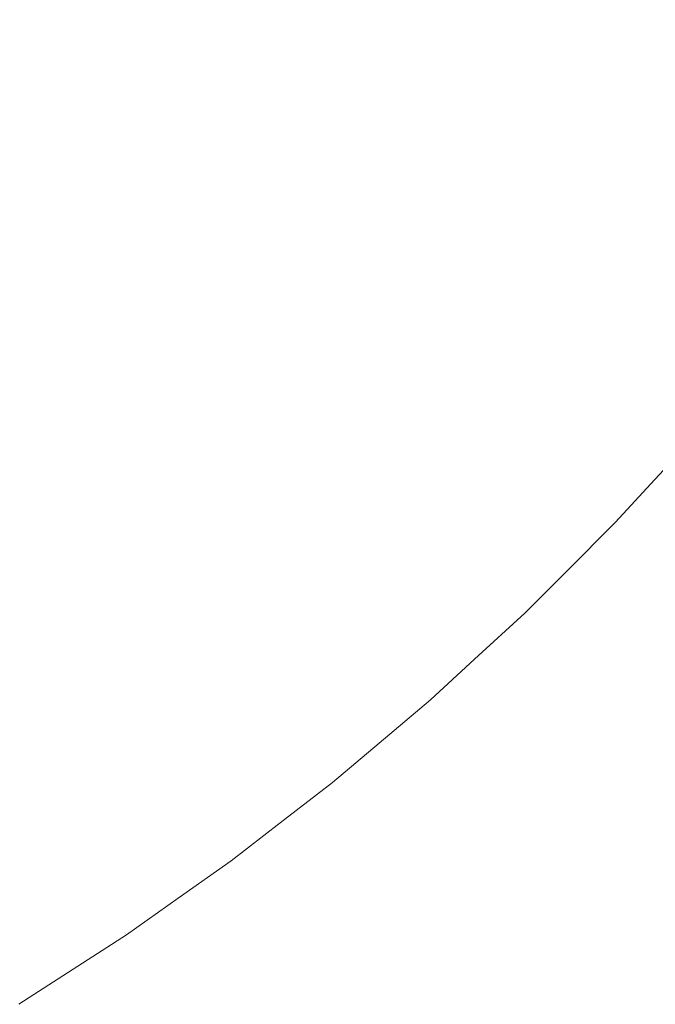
# Model space of a CAD drawing. Header units: centimetres. Extents: x -26 to 27.3, y -25.9 to -24.1.
# Tile 188 of 224: x 27.235 to 27.256, y -25.845 to -25.8124. Entities that reach past the tile are written whole.
import ezdxf

# ---------------------------------------------------------------- set-up
doc = ezdxf.new("R2010")
doc.units = ezdxf.units.CM
doc.header["$LTSCALE"] = 2.54
doc.layers.add('Lucido design-1', color=7, linetype='Continuous')

# ---------------------------------------------------------------- blocks, each defined once
blk = doc.blocks.new('Gruppo-7-1')
at = {"color": 7, "linetype": 'Continuous', "lineweight": 9}
for points, invisible_edges in [([(27.249804, -25.809653, 1181.667991), (27.247632, -25.812464, 1181.667991), (27.245834, -25.811012, 1181.664611), (27.247946, -25.808279, 1181.664611)], 15), ([(27.239839, -25.810337, 1181.658157), (27.237646, -25.812724, 1181.658157), (27.235697, -25.810856, 1181.655094), (27.237812, -25.808553, 1181.655094)], 15), ([(27.237872, -25.808605, 1182.390274), (27.235754, -25.810911, 1182.390274), (27.237761, -25.812834, 1182.387108), (27.239958, -25.810442, 1182.387108)], 15), ([(27.248171, -25.808445, 1182.380449), (27.246051, -25.811188, 1182.380449), (27.247881, -25.812665, 1182.376969), (27.250062, -25.809844, 1182.376969)], 15), ([(27.23365, -25.808895, 1182.393323), (27.231524, -25.81102, 1182.393323), (27.233541, -25.813124, 1182.390274), (27.235754, -25.810911, 1182.390274)], 15), ([(27.235697, -25.810856, 1181.655094), (27.233486, -25.813067, 1181.655094), (27.231535, -25.811031, 1181.652146), (27.233661, -25.808905, 1181.652146)], 15), ([(27.256898, -25.81016, 1181.678678), (27.254697, -25.813272, 1181.678678), (27.253183, -25.812152, 1181.67503), (27.255337, -25.809105, 1181.67503)], 15), ([(27.255643, -25.809312, 1182.369739), (27.253479, -25.812371, 1182.369739), (27.255, -25.813495, 1182.366002), (27.257209, -25.810371, 1182.366002)], 15), ([(27.245834, -25.811012, 1181.664611), (27.243607, -25.813653, 1181.664611), (27.241772, -25.812038, 1181.661332), (27.243931, -25.809476, 1181.661332)], 15), ([(27.244107, -25.809618, 1182.383831), (27.241941, -25.812187, 1182.383831), (27.243817, -25.813838, 1182.380449), (27.246051, -25.811188, 1182.380449)], 15), ([(27.251551, -25.810944, 1181.671466), (27.249322, -25.813828, 1181.671466), (27.247632, -25.812464, 1181.667991), (27.249804, -25.809653, 1181.667991)], 15), ([(27.250062, -25.809844, 1182.376969), (27.247881, -25.812665, 1182.376969), (27.249594, -25.814048, 1182.373397), (27.251833, -25.811153, 1182.373397)], 15), ([(27.258334, -25.811131, 1181.682403), (27.256091, -25.814303, 1181.682403), (27.254697, -25.813272, 1181.678678), (27.256898, -25.81016, 1181.678678)], 15), ([(27.241772, -25.812038, 1181.661332), (27.239505, -25.814506, 1181.661332), (27.237646, -25.812724, 1181.658157), (27.239839, -25.810337, 1181.658157)], 15), ([(27.239958, -25.810442, 1182.387108), (27.237761, -25.812834, 1182.387108), (27.239668, -25.814662, 1182.383831), (27.241941, -25.812187, 1182.383831)], 15), ([(27.257209, -25.810371, 1182.366002), (27.255, -25.813495, 1182.366002), (27.256392, -25.814525, 1182.362192), (27.258644, -25.81134, 1182.362192)], 15), ([(27.237646, -25.812724, 1181.658157), (27.235354, -25.815016, 1181.658157), (27.233486, -25.813067, 1181.655094), (27.235697, -25.810856, 1181.655094)], 15), ([(27.235754, -25.810911, 1182.390274), (27.233541, -25.813124, 1182.390274), (27.235464, -25.815131, 1182.387108), (27.237761, -25.812834, 1182.387108)], 15), ([(27.253183, -25.812152, 1181.67503), (27.250901, -25.815104, 1181.67503), (27.249322, -25.813828, 1181.671466), (27.251551, -25.810944, 1181.671466)], 15), ([(27.247632, -25.812464, 1181.667991), (27.245342, -25.81518, 1181.667991), (27.243607, -25.813653, 1181.664611), (27.245834, -25.811012, 1181.664611)], 15), ([(27.246051, -25.811188, 1182.380449), (27.243817, -25.813838, 1182.380449), (27.245582, -25.815392, 1182.376969), (27.247881, -25.812665, 1182.376969)], 15), ([(27.251833, -25.811153, 1182.373397), (27.249594, -25.814048, 1182.373397), (27.251188, -25.815335, 1182.369739), (27.253479, -25.812371, 1182.369739)], 15), ([(27.243607, -25.813653, 1181.664611), (27.24127, -25.816197, 1181.664611), (27.239505, -25.814506, 1181.661332), (27.241772, -25.812038, 1181.661332)], 15), ([(27.241941, -25.812187, 1182.383831), (27.239668, -25.814662, 1182.383831), (27.241472, -25.816391, 1182.380449), (27.243817, -25.813838, 1182.380449)], 15), ([(27.254697, -25.813272, 1181.678678), (27.252367, -25.816287, 1181.678678), (27.250901, -25.815104, 1181.67503), (27.253183, -25.812152, 1181.67503)], 15), ([(27.249322, -25.813828, 1181.671466), (27.246972, -25.816615, 1181.671466), (27.245342, -25.81518, 1181.667991), (27.247632, -25.812464, 1181.667991)], 15), ([(27.253479, -25.812371, 1182.369739), (27.251188, -25.815335, 1182.369739), (27.252659, -25.816523, 1182.366002), (27.255, -25.813495, 1182.366002)], 15), ([(27.239505, -25.814506, 1181.661332), (27.237135, -25.816875, 1181.661332), (27.235354, -25.815016, 1181.658157), (27.237646, -25.812724, 1181.658157)], 15), ([(27.237761, -25.812834, 1182.387108), (27.235464, -25.815131, 1182.387108), (27.237292, -25.817038, 1182.383831), (27.239668, -25.814662, 1182.383831)], 15), ([(27.247881, -25.812665, 1182.376969), (27.245582, -25.815392, 1182.376969), (27.247235, -25.816846, 1182.373397), (27.249594, -25.814048, 1182.373397)], 15), ([(27.235354, -25.815016, 1181.658157), (27.232967, -25.817209, 1181.658157), (27.231183, -25.815182, 1181.655094), (27.233486, -25.813067, 1181.655094)], 15), ([(27.233541, -25.813124, 1182.390274), (27.231235, -25.815242, 1182.390274), (27.233072, -25.817328, 1182.387108), (27.235464, -25.815131, 1182.387108)], 15), ([(27.256091, -25.814303, 1181.682403), (27.253716, -25.817376, 1181.682403), (27.252367, -25.816287, 1181.678678), (27.254697, -25.813272, 1181.678678)], 15), ([(27.255, -25.813495, 1182.366002), (27.252659, -25.816523, 1182.366002), (27.254006, -25.817611, 1182.362192), (27.256392, -25.814525, 1182.362192)], 15), ([(27.245342, -25.81518, 1181.667991), (27.242938, -25.817796, 1181.667991), (27.24127, -25.816197, 1181.664611), (27.243607, -25.813653, 1181.664611)], 15), ([(27.243817, -25.813838, 1182.380449), (27.241472, -25.816391, 1182.380449), (27.24317, -25.818018, 1182.376969), (27.245582, -25.815392, 1182.376969)], 15), ([(27.250901, -25.815104, 1181.67503), (27.248496, -25.817956, 1181.67503), (27.246972, -25.816615, 1181.671466), (27.249322, -25.813828, 1181.671466)], 15), ([(27.249594, -25.814048, 1182.373397), (27.247235, -25.816846, 1182.373397), (27.248773, -25.818199, 1182.369739), (27.251188, -25.815335, 1182.369739)], 15), ([(27.24127, -25.816197, 1181.664611), (27.238827, -25.81864, 1181.664611), (27.237135, -25.816875, 1181.661332), (27.239505, -25.814506, 1181.661332)], 15), ([(27.257362, -25.815242, 1181.6862), (27.254945, -25.818369, 1181.6862), (27.253716, -25.817376, 1181.682403), (27.256091, -25.814303, 1181.682403)], 15), ([(27.256392, -25.814525, 1182.362192), (27.254006, -25.817611, 1182.362192), (27.255227, -25.818597, 1182.358317), (27.257653, -25.815458, 1182.358317)], 15), ([(27.239668, -25.814662, 1182.383831), (27.237292, -25.817038, 1182.383831), (27.239021, -25.818842, 1182.380449), (27.241472, -25.816391, 1182.380449)], 15), ([(27.237135, -25.816875, 1181.661332), (27.234668, -25.819142, 1181.661332), (27.232967, -25.817209, 1181.658157), (27.235354, -25.815016, 1181.658157)], 15), ([(27.235464, -25.815131, 1182.387108), (27.233072, -25.817328, 1182.387108), (27.234817, -25.819311, 1182.383831), (27.237292, -25.817038, 1182.383831)], 15), ([(27.246972, -25.816615, 1181.671466), (27.244507, -25.819299, 1181.671466), (27.242938, -25.817796, 1181.667991), (27.245342, -25.81518, 1181.667991)], 15), ([(27.252367, -25.816287, 1181.678678), (27.24991, -25.819201, 1181.678678), (27.248496, -25.817956, 1181.67503), (27.250901, -25.815104, 1181.67503)], 15), ([(27.245582, -25.815392, 1182.376969), (27.24317, -25.818018, 1182.376969), (27.24476, -25.819542, 1182.373397), (27.247235, -25.816846, 1182.373397)], 15), ([(27.251188, -25.815335, 1182.369739), (27.248773, -25.818199, 1182.369739), (27.250192, -25.819449, 1182.366002), (27.252659, -25.816523, 1182.366002)], 15), ([(27.258507, -25.816089, 1181.690062), (27.256054, -25.819264, 1181.690062), (27.254945, -25.818369, 1181.6862), (27.257362, -25.815242, 1181.6862)], 15), ([(27.257653, -25.815458, 1182.358317), (27.255227, -25.818597, 1182.358317), (27.25632, -25.819479, 1182.354384), (27.258783, -25.816293, 1182.354384)], 15), ([(27.242938, -25.817796, 1181.667991), (27.240426, -25.820308, 1181.667991), (27.238827, -25.81864, 1181.664611), (27.24127, -25.816197, 1181.664611)], 15), ([(27.241472, -25.816391, 1182.380449), (27.239021, -25.818842, 1182.380449), (27.240648, -25.82054, 1182.376969), (27.24317, -25.818018, 1182.376969)], 15), ([(27.253716, -25.817376, 1181.682403), (27.251212, -25.820346, 1181.682403), (27.24991, -25.819201, 1181.678678), (27.252367, -25.816287, 1181.678678)], 15), ([(27.248496, -25.817956, 1181.67503), (27.245972, -25.820704, 1181.67503), (27.244507, -25.819299, 1181.671466), (27.246972, -25.816615, 1181.671466)], 15), ([(27.252659, -25.816523, 1182.366002), (27.250192, -25.819449, 1182.366002), (27.251492, -25.820593, 1182.362192), (27.254006, -25.817611, 1182.362192)], 15), ([(27.238827, -25.81864, 1181.664611), (27.236283, -25.820977, 1181.664611), (27.234668, -25.819142, 1181.661332), (27.237135, -25.816875, 1181.661332)], 15), ([(27.237292, -25.817038, 1182.383831), (27.234817, -25.819311, 1182.383831), (27.236468, -25.821187, 1182.380449), (27.239021, -25.818842, 1182.380449)], 15), ([(27.247235, -25.816846, 1182.373397), (27.24476, -25.819542, 1182.373397), (27.246238, -25.820959, 1182.369739), (27.248773, -25.818199, 1182.369739)], 15), ([(27.254945, -25.818369, 1181.6862), (27.252398, -25.82139, 1181.6862), (27.251212, -25.820346, 1181.682403), (27.253716, -25.817376, 1181.682403)], 15), ([(27.244507, -25.819299, 1181.671466), (27.241929, -25.821877, 1181.671466), (27.240426, -25.820308, 1181.667991), (27.242938, -25.817796, 1181.667991)], 15), ([(27.254006, -25.817611, 1182.362192), (27.251492, -25.820593, 1182.362192), (27.25267, -25.82163, 1182.358317), (27.255227, -25.818597, 1182.358317)], 15), ([(27.24317, -25.818018, 1182.376969), (27.240648, -25.82054, 1182.376969), (27.242172, -25.82213, 1182.373397), (27.24476, -25.819542, 1182.373397)], 15), ([(27.24991, -25.819201, 1181.678678), (27.247332, -25.822007, 1181.678678), (27.245972, -25.820704, 1181.67503), (27.248496, -25.817956, 1181.67503)], 15), ([(27.248773, -25.818199, 1182.369739), (27.246238, -25.820959, 1182.369739), (27.247603, -25.822267, 1182.366002), (27.250192, -25.819449, 1182.366002)], 15), ([(27.256054, -25.819264, 1181.690062), (27.253467, -25.822331, 1181.690062), (27.252398, -25.82139, 1181.6862), (27.254945, -25.818369, 1181.6862)], 15), ([(27.240426, -25.820308, 1181.667991), (27.23781, -25.822712, 1181.667991), (27.236283, -25.820977, 1181.664611), (27.238827, -25.81864, 1181.664611)], 15), ([(27.255227, -25.818597, 1182.358317), (27.25267, -25.82163, 1182.358317), (27.253724, -25.822558, 1182.354384), (27.25632, -25.819479, 1182.354384)], 15), ([(27.239021, -25.818842, 1182.380449), (27.236468, -25.821187, 1182.380449), (27.238022, -25.822953, 1182.376969), (27.240648, -25.82054, 1182.376969)], 15), ([(27.236283, -25.820977, 1181.664611), (27.233642, -25.823204, 1181.664611), (27.232106, -25.821301, 1181.661332), (27.234668, -25.819142, 1181.661332)], 15), ([(27.234817, -25.819311, 1182.383831), (27.232248, -25.821477, 1182.383831), (27.233818, -25.823421, 1182.380449), (27.236468, -25.821187, 1182.380449)], 15), ([(27.245972, -25.820704, 1181.67503), (27.243334, -25.823342, 1181.67503), (27.241929, -25.821877, 1181.671466), (27.244507, -25.819299, 1181.671466)], 15), ([(27.251212, -25.820346, 1181.682403), (27.248584, -25.823207, 1181.682403), (27.247332, -25.822007, 1181.678678), (27.24991, -25.819201, 1181.678678)], 15), ([(27.257038, -25.820059, 1181.693983), (27.254417, -25.823167, 1181.693983), (27.253467, -25.822331, 1181.690062), (27.256054, -25.819264, 1181.690062)], 15), ([(27.24476, -25.819542, 1182.373397), (27.242172, -25.82213, 1182.373397), (27.243589, -25.823608, 1182.369739), (27.246238, -25.820959, 1182.369739)], 15), ([(27.250192, -25.819449, 1182.366002), (27.247603, -25.822267, 1182.366002), (27.248854, -25.823466, 1182.362192), (27.251492, -25.820593, 1182.362192)], 15), ([(27.25632, -25.819479, 1182.354384), (27.253724, -25.822558, 1182.354384), (27.254654, -25.823376, 1182.350399), (27.257283, -25.820257, 1182.350399)], 15), ([(27.257897, -25.820752, 1181.697955), (27.255246, -25.823896, 1181.697955), (27.254417, -25.823167, 1181.693983), (27.257038, -25.820059, 1181.693983)], 15), ([(27.241929, -25.821877, 1181.671466), (27.239245, -25.824342, 1181.671466), (27.23781, -25.822712, 1181.667991), (27.240426, -25.820308, 1181.667991)], 15), ([(27.252398, -25.82139, 1181.6862), (27.249725, -25.824301, 1181.6862), (27.248584, -25.823207, 1181.682403), (27.251212, -25.820346, 1181.682403)], 15), ([(27.257283, -25.820257, 1182.350399), (27.254654, -25.823376, 1182.350399), (27.255457, -25.824083, 1182.346369), (27.258116, -25.820929, 1182.346369)], 15), ([(27.240648, -25.82054, 1182.376969), (27.238022, -25.822953, 1182.376969), (27.239476, -25.824605, 1182.373397), (27.242172, -25.82213, 1182.373397)], 15), ([(27.247332, -25.822007, 1181.678678), (27.244637, -25.824702, 1181.678678), (27.243334, -25.823342, 1181.67503), (27.245972, -25.820704, 1181.67503)], 15), ([(27.251492, -25.820593, 1182.362192), (27.248854, -25.823466, 1182.362192), (27.249986, -25.824551, 1182.358317), (27.25267, -25.82163, 1182.358317)], 15), ([(27.23781, -25.822712, 1181.667991), (27.235094, -25.825002, 1181.667991), (27.233642, -25.823204, 1181.664611), (27.236283, -25.820977, 1181.664611)], 15), ([(27.246238, -25.820959, 1182.369739), (27.243589, -25.823608, 1182.369739), (27.244897, -25.824974, 1182.366002), (27.247603, -25.822267, 1182.366002)], 15), ([(27.258628, -25.821342, 1181.701974), (27.255951, -25.824517, 1181.701974), (27.255246, -25.823896, 1181.697955), (27.257897, -25.820752, 1181.697955)], 15), ([(27.258116, -25.820929, 1182.346369), (27.255457, -25.824083, 1182.346369), (27.256133, -25.824677, 1182.342302), (27.258816, -25.821495, 1182.342302)], 15), ([(27.236468, -25.821187, 1182.380449), (27.233818, -25.823421, 1182.380449), (27.235295, -25.825251, 1182.376969), (27.238022, -25.822953, 1182.376969)], 15), ([(27.253467, -25.822331, 1181.690062), (27.250753, -25.825286, 1181.690062), (27.249725, -25.824301, 1181.6862), (27.252398, -25.82139, 1181.6862)], 15), ([(27.259229, -25.821828, 1181.706031), (27.256532, -25.825028, 1181.706031), (27.255951, -25.824517, 1181.701974), (27.258628, -25.821342, 1181.701974)], 15), ([(27.25267, -25.82163, 1182.358317), (27.249986, -25.824551, 1182.358317), (27.251001, -25.825523, 1182.354384), (27.253724, -25.822558, 1182.354384)], 15), ([(27.243334, -25.823342, 1181.67503), (27.240586, -25.825866, 1181.67503), (27.239245, -25.824342, 1181.671466), (27.241929, -25.821877, 1181.671466)], 15), ([(27.248584, -25.823207, 1181.682403), (27.245837, -25.825954, 1181.682403), (27.244637, -25.824702, 1181.678678), (27.247332, -25.822007, 1181.678678)], 15), ([(27.242172, -25.82213, 1182.373397), (27.239476, -25.824605, 1182.373397), (27.240829, -25.826143, 1182.369739), (27.243589, -25.823608, 1182.369739)], 15), ([(27.247603, -25.822267, 1182.366002), (27.244897, -25.824974, 1182.366002), (27.246095, -25.826224, 1182.362192), (27.248854, -25.823466, 1182.362192)], 15), ([(27.254417, -25.823167, 1181.693983), (27.251667, -25.826162, 1181.693983), (27.250753, -25.825286, 1181.690062), (27.253467, -25.822331, 1181.690062)], 15), ([(27.253724, -25.822558, 1182.354384), (27.251001, -25.825523, 1182.354384), (27.251894, -25.82638, 1182.350399), (27.254654, -25.823376, 1182.350399)], 15), ([(27.239245, -25.824342, 1181.671466), (27.236458, -25.826692, 1181.671466), (27.235094, -25.825002, 1181.667991), (27.23781, -25.822712, 1181.667991)], 15), ([(27.238022, -25.822953, 1182.376969), (27.235295, -25.825251, 1182.376969), (27.236678, -25.826964, 1182.373397), (27.239476, -25.824605, 1182.373397)], 15), ([(27.235094, -25.825002, 1181.667991), (27.232283, -25.827174, 1181.667991), (27.230909, -25.825316, 1181.664611), (27.233642, -25.823204, 1181.664611)], 15), ([(27.244637, -25.824702, 1181.678678), (27.241831, -25.82728, 1181.678678), (27.240586, -25.825866, 1181.67503), (27.243334, -25.823342, 1181.67503)], 15), ([(27.249725, -25.824301, 1181.6862), (27.246931, -25.827095, 1181.6862), (27.245837, -25.825954, 1181.682403), (27.248584, -25.823207, 1181.682403)], 15), ([(27.255246, -25.823896, 1181.697955), (27.252463, -25.826925, 1181.697955), (27.251667, -25.826162, 1181.693983), (27.254417, -25.823167, 1181.693983)], 15), ([(27.233818, -25.823421, 1182.380449), (27.231075, -25.825541, 1182.380449), (27.232474, -25.827432, 1182.376969), (27.235295, -25.825251, 1182.376969)], 15), ([(27.243589, -25.823608, 1182.369739), (27.240829, -25.826143, 1182.369739), (27.242079, -25.827562, 1182.366002), (27.244897, -25.824974, 1182.366002)], 15), ([(27.248854, -25.823466, 1182.362192), (27.246095, -25.826224, 1182.362192), (27.247181, -25.827356, 1182.358317), (27.249986, -25.824551, 1182.358317)], 15), ([(27.254654, -25.823376, 1182.350399), (27.251894, -25.82638, 1182.350399), (27.252667, -25.82712, 1182.346369), (27.255457, -25.824083, 1182.346369)], 15), ([(27.255951, -25.824517, 1181.701974), (27.253142, -25.827575, 1181.701974), (27.252463, -25.826925, 1181.697955), (27.255246, -25.823896, 1181.697955)], 15), ([(27.250753, -25.825286, 1181.690062), (27.247916, -25.828123, 1181.690062), (27.246931, -25.827095, 1181.6862), (27.249725, -25.824301, 1181.6862)], 15), ([(27.255457, -25.824083, 1182.346369), (27.252667, -25.82712, 1182.346369), (27.253317, -25.827743, 1182.342302), (27.256133, -25.824677, 1182.342302)], 15), ([(27.240586, -25.825866, 1181.67503), (27.237734, -25.828271, 1181.67503), (27.236458, -25.826692, 1181.671466), (27.239245, -25.824342, 1181.671466)], 15), ([(27.239476, -25.824605, 1182.373397), (27.236678, -25.826964, 1182.373397), (27.237965, -25.828558, 1182.369739), (27.240829, -25.826143, 1182.369739)], 15), ([(27.249986, -25.824551, 1182.358317), (27.247181, -25.827356, 1182.358317), (27.248153, -25.828371, 1182.354384), (27.251001, -25.825523, 1182.354384)], 15), ([(27.256532, -25.825028, 1181.706031), (27.2537, -25.828111, 1181.706031), (27.253142, -25.827575, 1181.701974), (27.255951, -25.824517, 1181.701974)], 15), ([(27.245837, -25.825954, 1181.682403), (27.242976, -25.828582, 1181.682403), (27.241831, -25.82728, 1181.678678), (27.244637, -25.824702, 1181.678678)], 15), ([(27.244897, -25.824974, 1182.366002), (27.242079, -25.827562, 1182.366002), (27.243223, -25.828862, 1182.362192), (27.246095, -25.826224, 1182.362192)], 15), ([(27.256133, -25.824677, 1182.342302), (27.253317, -25.827743, 1182.342302), (27.253844, -25.828248, 1182.338205), (27.256681, -25.825159, 1182.338205)], 15), ([(27.236458, -25.826692, 1181.671466), (27.233574, -25.828921, 1181.671466), (27.232283, -25.827174, 1181.667991), (27.235094, -25.825002, 1181.667991)], 15), ([(27.235295, -25.825251, 1182.376969), (27.232474, -25.827432, 1182.376969), (27.233783, -25.829203, 1182.373397), (27.236678, -25.826964, 1182.373397)], 15), ([(27.251667, -25.826162, 1181.693983), (27.248792, -25.829037, 1181.693983), (27.247916, -25.828123, 1181.690062), (27.250753, -25.825286, 1181.690062)], 15), ([(27.256986, -25.825428, 1181.71012), (27.254138, -25.82853, 1181.71012), (27.2537, -25.828111, 1181.706031), (27.256532, -25.825028, 1181.706031)], 15), ([(27.256681, -25.825159, 1182.338205), (27.253844, -25.828248, 1182.338205), (27.254246, -25.828634, 1182.334084), (27.257099, -25.825528, 1182.334084)], 15), ([(27.251001, -25.825523, 1182.354384), (27.248153, -25.828371, 1182.354384), (27.24901, -25.829264, 1182.350399), (27.251894, -25.82638, 1182.350399)], 15), ([(27.257314, -25.825717, 1181.714235), (27.254453, -25.828832, 1181.714235), (27.254138, -25.82853, 1181.71012), (27.256986, -25.825428, 1181.71012)], 15), ([(27.257099, -25.825528, 1182.334084), (27.254246, -25.828634, 1182.334084), (27.254525, -25.828901, 1182.329948), (27.257389, -25.825783, 1182.329948)], 15), ([(27.241831, -25.82728, 1181.678678), (27.238917, -25.829737, 1181.678678), (27.237734, -25.828271, 1181.67503), (27.240586, -25.825866, 1181.67503)], 15), ([(27.246931, -25.827095, 1181.6862), (27.24402, -25.829768, 1181.6862), (27.242976, -25.828582, 1181.682403), (27.245837, -25.825954, 1181.682403)], 15), ([(27.257514, -25.825893, 1181.718367), (27.254645, -25.829016, 1181.718367), (27.254453, -25.828832, 1181.714235), (27.257314, -25.825717, 1181.714235)], 15), ([(27.257389, -25.825783, 1182.329948), (27.254525, -25.828901, 1182.329948), (27.254679, -25.829049, 1182.325802), (27.25755, -25.825924, 1182.325802)], 15), ([(27.254645, -25.829016, 1181.718367), (27.257514, -25.825893, 1181.718367), (27.257585, -25.825955, 1181.722727), (27.256025, -25.827655, 1181.722727)], 11), ([(27.256025, -25.827655, 1182.322727), (27.257585, -25.825955, 1182.322727), (27.25755, -25.825924, 1182.325802), (27.254679, -25.829049, 1182.325802)], 14), ([(27.257585, -25.825955, 1182.322727), (27.256025, -25.827655, 1182.322727), (27.256025, -25.827655, 1181.722727), (27.257585, -25.825955, 1181.722727)], 10), ([(27.240829, -25.826143, 1182.369739), (27.237965, -25.828558, 1182.369739), (27.239153, -25.830029, 1182.366002), (27.242079, -25.827562, 1182.366002)], 15), ([(27.246095, -25.826224, 1182.362192), (27.243223, -25.828862, 1182.362192), (27.24426, -25.83004, 1182.358317), (27.247181, -25.827356, 1182.358317)], 15), ([(27.252463, -25.826925, 1181.697955), (27.249555, -25.829833, 1181.697955), (27.248792, -25.829037, 1181.693983), (27.251667, -25.826162, 1181.693983)], 15), ([(27.251894, -25.82638, 1182.350399), (27.24901, -25.829264, 1182.350399), (27.24975, -25.830037, 1182.346369), (27.252667, -25.82712, 1182.346369)], 15), ([(27.237734, -25.828271, 1181.67503), (27.234781, -25.830553, 1181.67503), (27.233574, -25.828921, 1181.671466), (27.236458, -25.826692, 1181.671466)], 15), ([(27.253142, -25.827575, 1181.701974), (27.250205, -25.830512, 1181.701974), (27.249555, -25.829833, 1181.697955), (27.252463, -25.826925, 1181.697955)], 15), ([(27.236678, -25.826964, 1182.373397), (27.233783, -25.829203, 1182.373397), (27.235001, -25.830849, 1182.369739), (27.237965, -25.828558, 1182.369739)], 15), ([(27.247916, -25.828123, 1181.690062), (27.244961, -25.830837, 1181.690062), (27.24402, -25.829768, 1181.6862), (27.246931, -25.827095, 1181.6862)], 15), ([(27.252667, -25.82712, 1182.346369), (27.24975, -25.830037, 1182.346369), (27.250373, -25.830687, 1182.342302), (27.253317, -25.827743, 1182.342302)], 15), ([(27.242976, -25.828582, 1181.682403), (27.240006, -25.831086, 1181.682403), (27.238917, -25.829737, 1181.678678), (27.241831, -25.82728, 1181.678678)], 15), ([(27.242079, -25.827562, 1182.366002), (27.239153, -25.830029, 1182.366002), (27.240241, -25.831376, 1182.362192), (27.243223, -25.828862, 1182.362192)], 15), ([(27.247181, -25.827356, 1182.358317), (27.24426, -25.83004, 1182.358317), (27.245188, -25.831095, 1182.354384), (27.248153, -25.828371, 1182.354384)], 15), ([(27.2537, -25.828111, 1181.706031), (27.250741, -25.83107, 1181.706031), (27.250205, -25.830512, 1181.701974), (27.253142, -25.827575, 1181.701974)], 15), ([(27.253317, -25.827743, 1182.342302), (27.250373, -25.830687, 1182.342302), (27.250878, -25.831214, 1182.338205), (27.253844, -25.828248, 1182.338205)], 15), ([(27.256025, -25.827655, 1181.722727), (27.254714, -25.829082, 1181.722727), (27.254645, -25.829016, 1181.718367)], 10), ([(27.254679, -25.829049, 1182.325802), (27.254714, -25.829082, 1182.322727), (27.256025, -25.827655, 1182.322727)], 9), ([(27.254714, -25.829082, 1181.722727), (27.256025, -25.827655, 1181.722727), (27.256025, -25.827655, 1182.322727), (27.254714, -25.829082, 1182.322727)], 10), ([(27.248792, -25.829037, 1181.693983), (27.245797, -25.831787, 1181.693983), (27.244961, -25.830837, 1181.690062), (27.247916, -25.828123, 1181.690062)], 15), ([(27.254138, -25.82853, 1181.71012), (27.25116, -25.831508, 1181.71012), (27.250741, -25.83107, 1181.706031), (27.2537, -25.828111, 1181.706031)], 15), ([(27.253844, -25.828248, 1182.338205), (27.250878, -25.831214, 1182.338205), (27.251264, -25.831616, 1182.334084), (27.254246, -25.828634, 1182.334084)], 15), ([(27.238917, -25.829737, 1181.678678), (27.235902, -25.832067, 1181.678678), (27.234781, -25.830553, 1181.67503), (27.237734, -25.828271, 1181.67503)], 15), ([(27.237965, -25.828558, 1182.369739), (27.235001, -25.830849, 1182.369739), (27.236125, -25.83237, 1182.366002), (27.239153, -25.830029, 1182.366002)], 15), ([(27.248153, -25.828371, 1182.354384), (27.245188, -25.831095, 1182.354384), (27.246006, -25.832024, 1182.350399), (27.24901, -25.829264, 1182.350399)], 15), ([(27.254453, -25.828832, 1181.714235), (27.251462, -25.831823, 1181.714235), (27.25116, -25.831508, 1181.71012), (27.254138, -25.82853, 1181.71012)], 15), ([(27.24402, -25.829768, 1181.6862), (27.240999, -25.832315, 1181.6862), (27.240006, -25.831086, 1181.682403), (27.242976, -25.828582, 1181.682403)], 15), ([(27.243223, -25.828862, 1182.362192), (27.240241, -25.831376, 1182.362192), (27.241227, -25.832597, 1182.358317), (27.24426, -25.83004, 1182.358317)], 15), ([(27.254246, -25.828634, 1182.334084), (27.251264, -25.831616, 1182.334084), (27.251531, -25.831895, 1182.329948), (27.254525, -25.828901, 1182.329948)], 15), ([(27.254645, -25.829016, 1181.718367), (27.251646, -25.832015, 1181.718367), (27.251462, -25.831823, 1181.714235), (27.254453, -25.828832, 1181.714235)], 15), ([(27.254525, -25.828901, 1182.329948), (27.251531, -25.831895, 1182.329948), (27.251679, -25.832049, 1182.325802), (27.254679, -25.829049, 1182.325802)], 15), ([(27.233783, -25.829203, 1182.373397), (27.230795, -25.831316, 1182.373397), (27.231942, -25.833013, 1182.369739), (27.235001, -25.830849, 1182.369739)], 15), ([(27.249555, -25.829833, 1181.697955), (27.246526, -25.832616, 1181.697955), (27.245797, -25.831787, 1181.693983), (27.248792, -25.829037, 1181.693983)], 15), ([(27.251646, -25.832015, 1181.718367), (27.254645, -25.829016, 1181.718367), (27.254714, -25.829082, 1181.722727), (27.253098, -25.830697, 1181.722727)], 11), ([(27.253098, -25.830697, 1182.322727), (27.254714, -25.829082, 1182.322727), (27.254679, -25.829049, 1182.325802), (27.251679, -25.832049, 1182.325802)], 14), ([(27.254714, -25.829082, 1182.322727), (27.253098, -25.830697, 1182.322727), (27.253098, -25.830697, 1181.722727), (27.254714, -25.829082, 1181.722727)], 10), ([(27.24901, -25.829264, 1182.350399), (27.246006, -25.832024, 1182.350399), (27.246712, -25.832827, 1182.346369), (27.24975, -25.830037, 1182.346369)], 15), ([(27.240006, -25.831086, 1181.682403), (27.236933, -25.833461, 1181.682403), (27.235902, -25.832067, 1181.678678), (27.238917, -25.829737, 1181.678678)], 15), ([(27.244961, -25.830837, 1181.690062), (27.241894, -25.833424, 1181.690062), (27.240999, -25.832315, 1181.6862), (27.24402, -25.829768, 1181.6862)], 15), ([(27.250205, -25.830512, 1181.701974), (27.247147, -25.833321, 1181.701974), (27.246526, -25.832616, 1181.697955), (27.249555, -25.829833, 1181.697955)], 15), ([(27.239153, -25.830029, 1182.366002), (27.236125, -25.83237, 1182.366002), (27.237155, -25.833762, 1182.362192), (27.240241, -25.831376, 1182.362192)], 15), ([(27.24426, -25.83004, 1182.358317), (27.241227, -25.832597, 1182.358317), (27.242109, -25.83369, 1182.354384), (27.245188, -25.831095, 1182.354384)], 15), ([(27.24975, -25.830037, 1182.346369), (27.246712, -25.832827, 1182.346369), (27.247307, -25.833503, 1182.342302), (27.250373, -25.830687, 1182.342302)], 15), ([(27.250741, -25.83107, 1181.706031), (27.247658, -25.833902, 1181.706031), (27.247147, -25.833321, 1181.701974), (27.250205, -25.830512, 1181.701974)], 15), ([(27.235902, -25.832067, 1181.678678), (27.23279, -25.834268, 1181.678678), (27.231735, -25.832707, 1181.67503), (27.234781, -25.830553, 1181.67503)], 15), ([(27.235001, -25.830849, 1182.369739), (27.231942, -25.833013, 1182.369739), (27.233001, -25.83458, 1182.366002), (27.236125, -25.83237, 1182.366002)], 15), ([(27.245797, -25.831787, 1181.693983), (27.242689, -25.834408, 1181.693983), (27.241894, -25.833424, 1181.690062), (27.244961, -25.830837, 1181.690062)], 15), ([(27.250373, -25.830687, 1182.342302), (27.247307, -25.833503, 1182.342302), (27.247789, -25.834051, 1182.338205), (27.250878, -25.831214, 1182.338205)], 15), ([(27.253098, -25.830697, 1181.722727), (27.251712, -25.832084, 1181.722727), (27.251646, -25.832015, 1181.718367)], 10), ([(27.251679, -25.832049, 1182.325802), (27.251712, -25.832084, 1182.322727), (27.253098, -25.830697, 1182.322727)], 9), ([(27.251712, -25.832084, 1181.722727), (27.253098, -25.830697, 1181.722727), (27.253098, -25.830697, 1182.322727), (27.251712, -25.832084, 1182.322727)], 10), ([(27.240999, -25.832315, 1181.6862), (27.237872, -25.834732, 1181.6862), (27.236933, -25.833461, 1181.682403), (27.240006, -25.831086, 1181.682403)], 15), ([(27.245188, -25.831095, 1182.354384), (27.242109, -25.83369, 1182.354384), (27.242887, -25.834653, 1182.350399), (27.246006, -25.832024, 1182.350399)], 15), ([(27.25116, -25.831508, 1181.71012), (27.248058, -25.834356, 1181.71012), (27.247658, -25.833902, 1181.706031), (27.250741, -25.83107, 1181.706031)], 15), ([(27.240241, -25.831376, 1182.362192), (27.237155, -25.833762, 1182.362192), (27.238088, -25.835023, 1182.358317), (27.241227, -25.832597, 1182.358317)], 15), ([(27.250878, -25.831214, 1182.338205), (27.247789, -25.834051, 1182.338205), (27.248158, -25.83447, 1182.334084), (27.251264, -25.831616, 1182.334084)], 15), ([(27.251462, -25.831823, 1181.714235), (27.248347, -25.834684, 1181.714235), (27.248058, -25.834356, 1181.71012), (27.25116, -25.831508, 1181.71012)], 15), ([(27.246526, -25.832616, 1181.697955), (27.243382, -25.835267, 1181.697955), (27.242689, -25.834408, 1181.693983), (27.245797, -25.831787, 1181.693983)], 15), ([(27.251264, -25.831616, 1182.334084), (27.248158, -25.83447, 1182.334084), (27.248413, -25.834759, 1182.329948), (27.251531, -25.831895, 1182.329948)], 15), ([(27.251646, -25.832015, 1181.718367), (27.248523, -25.834884, 1181.718367), (27.248347, -25.834684, 1181.714235), (27.251462, -25.831823, 1181.714235)], 15), ([(27.236933, -25.833461, 1181.682403), (27.233761, -25.835705, 1181.682403), (27.23279, -25.834268, 1181.678678), (27.235902, -25.832067, 1181.678678)], 15), ([(27.246006, -25.832024, 1182.350399), (27.242887, -25.834653, 1182.350399), (27.243559, -25.835486, 1182.346369), (27.246712, -25.832827, 1182.346369)], 15), ([(27.251531, -25.831895, 1182.329948), (27.248413, -25.834759, 1182.329948), (27.248554, -25.83492, 1182.325802), (27.251679, -25.832049, 1182.325802)], 15), ([(27.248523, -25.834884, 1181.718367), (27.251646, -25.832015, 1181.718367), (27.251712, -25.832084, 1181.722727), (27.25005, -25.83361, 1181.722727)], 11), ([(27.25005, -25.83361, 1182.322727), (27.251712, -25.832084, 1182.322727), (27.251679, -25.832049, 1182.325802), (27.248554, -25.83492, 1182.325802)], 14), ([(27.251712, -25.832084, 1182.322727), (27.25005, -25.83361, 1182.322727), (27.25005, -25.83361, 1181.722727), (27.251712, -25.832084, 1181.722727)], 10), ([(27.236125, -25.83237, 1182.366002), (27.233001, -25.83458, 1182.366002), (27.23397, -25.836014, 1182.362192), (27.237155, -25.833762, 1182.362192)], 15), ([(27.241894, -25.833424, 1181.690062), (27.238719, -25.835877, 1181.690062), (27.237872, -25.834732, 1181.6862), (27.240999, -25.832315, 1181.6862)], 15), ([(27.241227, -25.832597, 1182.358317), (27.238088, -25.835023, 1182.358317), (27.238923, -25.836153, 1182.354384), (27.242109, -25.83369, 1182.354384)], 15), ([(27.247147, -25.833321, 1181.701974), (27.243972, -25.835998, 1181.701974), (27.243382, -25.835267, 1181.697955), (27.246526, -25.832616, 1181.697955)], 15), ([(27.246712, -25.832827, 1182.346369), (27.243559, -25.835486, 1182.346369), (27.244125, -25.836186, 1182.342302), (27.247307, -25.833503, 1182.342302)], 15), ([(27.237872, -25.834732, 1181.6862), (27.234646, -25.837014, 1181.6862), (27.233761, -25.835705, 1181.682403), (27.236933, -25.833461, 1181.682403)], 15), ([(27.242689, -25.834408, 1181.693983), (27.239472, -25.836895, 1181.693983), (27.238719, -25.835877, 1181.690062), (27.241894, -25.833424, 1181.690062)], 15), ([(27.247658, -25.833902, 1181.706031), (27.244458, -25.836599, 1181.706031), (27.243972, -25.835998, 1181.701974), (27.247147, -25.833321, 1181.701974)], 15), ([(27.237155, -25.833762, 1182.362192), (27.23397, -25.836014, 1182.362192), (27.234849, -25.837314, 1182.358317), (27.238088, -25.835023, 1182.358317)], 15), ([(27.242109, -25.83369, 1182.354384), (27.238923, -25.836153, 1182.354384), (27.239659, -25.837148, 1182.350399), (27.242887, -25.834653, 1182.350399)], 15), ([(27.247307, -25.833503, 1182.342302), (27.244125, -25.836186, 1182.342302), (27.244583, -25.836754, 1182.338205), (27.247789, -25.834051, 1182.338205)], 15), ([(27.25005, -25.83361, 1181.722727), (27.248585, -25.834955, 1181.722727), (27.248523, -25.834884, 1181.718367)], 10), ([(27.248554, -25.83492, 1182.325802), (27.248585, -25.834955, 1182.322727), (27.25005, -25.83361, 1182.322727)], 9), ([(27.248585, -25.834955, 1181.722727), (27.25005, -25.83361, 1181.722727), (27.25005, -25.83361, 1182.322727), (27.248585, -25.834955, 1182.322727)], 10), ([(27.248058, -25.834356, 1181.71012), (27.244839, -25.837071, 1181.71012), (27.244458, -25.836599, 1181.706031), (27.247658, -25.833902, 1181.706031)], 15), ([(27.247789, -25.834051, 1182.338205), (27.244583, -25.836754, 1182.338205), (27.244933, -25.837188, 1182.334084), (27.248158, -25.83447, 1182.334084)], 15), ([(27.243382, -25.835267, 1181.697955), (27.240128, -25.837782, 1181.697955), (27.239472, -25.836895, 1181.693983), (27.242689, -25.834408, 1181.693983)], 15), ([(27.248347, -25.834684, 1181.714235), (27.245113, -25.837411, 1181.714235), (27.244839, -25.837071, 1181.71012), (27.248058, -25.834356, 1181.71012)], 15), ([(27.238719, -25.835877, 1181.690062), (27.235444, -25.838194, 1181.690062), (27.234646, -25.837014, 1181.6862), (27.237872, -25.834732, 1181.6862)], 15), ([(27.242887, -25.834653, 1182.350399), (27.239659, -25.837148, 1182.350399), (27.240296, -25.838008, 1182.346369), (27.243559, -25.835486, 1182.346369)], 15), ([(27.248158, -25.83447, 1182.334084), (27.244933, -25.837188, 1182.334084), (27.245176, -25.837488, 1182.329948), (27.248413, -25.834759, 1182.329948)], 15), ([(27.248523, -25.834884, 1181.718367), (27.24528, -25.837618, 1181.718367), (27.245113, -25.837411, 1181.714235), (27.248347, -25.834684, 1181.714235)], 15), ([(27.248413, -25.834759, 1182.329948), (27.245176, -25.837488, 1182.329948), (27.24531, -25.837655, 1182.325802), (27.248554, -25.83492, 1182.325802)], 15), ([(27.238088, -25.835023, 1182.358317), (27.234849, -25.837314, 1182.358317), (27.235635, -25.838478, 1182.354384), (27.238923, -25.836153, 1182.354384)], 15), ([(27.24528, -25.837618, 1181.718367), (27.248523, -25.834884, 1181.718367), (27.248585, -25.834955, 1181.722727), (27.246884, -25.836389, 1181.722727)], 11), ([(27.246884, -25.836389, 1182.322727), (27.248585, -25.834955, 1182.322727), (27.248554, -25.83492, 1182.325802), (27.24531, -25.837655, 1182.325802)], 14), ([(27.248585, -25.834955, 1182.322727), (27.246884, -25.836389, 1182.322727), (27.246884, -25.836389, 1181.722727), (27.248585, -25.834955, 1181.722727)], 10), ([(27.243972, -25.835998, 1181.701974), (27.240687, -25.838537, 1181.701974), (27.240128, -25.837782, 1181.697955), (27.243382, -25.835267, 1181.697955)], 15), ([(27.243559, -25.835486, 1182.346369), (27.240296, -25.838008, 1182.346369), (27.240831, -25.838732, 1182.342302), (27.244125, -25.836186, 1182.342302)], 15), ([(27.239472, -25.836895, 1181.693983), (27.236152, -25.839242, 1181.693983), (27.235444, -25.838194, 1181.690062), (27.238719, -25.835877, 1181.690062)], 15), ([(27.244458, -25.836599, 1181.706031), (27.241147, -25.839159, 1181.706031), (27.240687, -25.838537, 1181.701974), (27.243972, -25.835998, 1181.701974)], 15), ([(27.238923, -25.836153, 1182.354384), (27.235635, -25.838478, 1182.354384), (27.236329, -25.839504, 1182.350399), (27.239659, -25.837148, 1182.350399)], 15), ([(27.244125, -25.836186, 1182.342302), (27.240831, -25.838732, 1182.342302), (27.241265, -25.839319, 1182.338205), (27.244583, -25.836754, 1182.338205)], 15), ([(27.246884, -25.836389, 1181.722727), (27.24534, -25.837692, 1181.722727), (27.24528, -25.837618, 1181.718367)], 10), ([(27.24531, -25.837655, 1182.325802), (27.24534, -25.837692, 1182.322727), (27.246884, -25.836389, 1182.322727)], 9), ([(27.24534, -25.837692, 1181.722727), (27.246884, -25.836389, 1181.722727), (27.246884, -25.836389, 1182.322727), (27.24534, -25.837692, 1182.322727)], 10), ([(27.244839, -25.837071, 1181.71012), (27.241507, -25.839646, 1181.71012), (27.241147, -25.839159, 1181.706031), (27.244458, -25.836599, 1181.706031)], 15), ([(27.235444, -25.838194, 1181.690062), (27.232073, -25.84037, 1181.690062), (27.231326, -25.839157, 1181.6862), (27.234646, -25.837014, 1181.6862)], 15), ([(27.240128, -25.837782, 1181.697955), (27.23677, -25.840157, 1181.697955), (27.236152, -25.839242, 1181.693983), (27.239472, -25.836895, 1181.693983)], 15), ([(27.244583, -25.836754, 1182.338205), (27.241265, -25.839319, 1182.338205), (27.241597, -25.839768, 1182.334084), (27.244933, -25.837188, 1182.334084)], 15), ([(27.234849, -25.837314, 1182.358317), (27.231516, -25.839465, 1182.358317), (27.232252, -25.840662, 1182.354384), (27.235635, -25.838478, 1182.354384)], 15), ([(27.239659, -25.837148, 1182.350399), (27.236329, -25.839504, 1182.350399), (27.236928, -25.84039, 1182.346369), (27.240296, -25.838008, 1182.346369)], 15), ([(27.245113, -25.837411, 1181.714235), (27.241766, -25.839997, 1181.714235), (27.241507, -25.839646, 1181.71012), (27.244839, -25.837071, 1181.71012)], 15), ([(27.244933, -25.837188, 1182.334084), (27.241597, -25.839768, 1182.334084), (27.241826, -25.840078, 1182.329948), (27.245176, -25.837488, 1182.329948)], 15), ([(27.24528, -25.837618, 1181.718367), (27.241925, -25.840211, 1181.718367), (27.241766, -25.839997, 1181.714235), (27.245113, -25.837411, 1181.714235)], 15), ([(27.245176, -25.837488, 1182.329948), (27.241826, -25.840078, 1182.329948), (27.241953, -25.84025, 1182.325802), (27.24531, -25.837655, 1182.325802)], 15), ([(27.241925, -25.840211, 1181.718367), (27.24528, -25.837618, 1181.718367), (27.24534, -25.837692, 1181.722727), (27.243608, -25.83903, 1181.722727)], 11), ([(27.243608, -25.83903, 1182.322727), (27.24534, -25.837692, 1182.322727), (27.24531, -25.837655, 1182.325802), (27.241953, -25.84025, 1182.325802)], 14), ([(27.24534, -25.837692, 1182.322727), (27.243608, -25.83903, 1182.322727), (27.243608, -25.83903, 1181.722727), (27.24534, -25.837692, 1181.722727)], 10), ([(27.240687, -25.838537, 1181.701974), (27.237296, -25.840935, 1181.701974), (27.23677, -25.840157, 1181.697955), (27.240128, -25.837782, 1181.697955)], 15), ([(27.240296, -25.838008, 1182.346369), (27.236928, -25.84039, 1182.346369), (27.237432, -25.841136, 1182.342302), (27.240831, -25.838732, 1182.342302)], 15), ([(27.236152, -25.839242, 1181.693983), (27.232736, -25.841447, 1181.693983), (27.232073, -25.84037, 1181.690062), (27.235444, -25.838194, 1181.690062)], 15), ([(27.235635, -25.838478, 1182.354384), (27.232252, -25.840662, 1182.354384), (27.232901, -25.841716, 1182.350399), (27.236329, -25.839504, 1182.350399)], 15), ([(27.241147, -25.839159, 1181.706031), (27.237729, -25.841576, 1181.706031), (27.237296, -25.840935, 1181.701974), (27.240687, -25.838537, 1181.701974)], 15), ([(27.240831, -25.838732, 1182.342302), (27.237432, -25.841136, 1182.342302), (27.237841, -25.841741, 1182.338205), (27.241265, -25.839319, 1182.338205)], 15), ([(27.23677, -25.840157, 1181.697955), (27.233315, -25.842387, 1181.697955), (27.232736, -25.841447, 1181.693983), (27.236152, -25.839242, 1181.693983)], 15), ([(27.241507, -25.839646, 1181.71012), (27.238069, -25.842078, 1181.71012), (27.237729, -25.841576, 1181.706031), (27.241147, -25.839159, 1181.706031)], 15), ([(27.241265, -25.839319, 1182.338205), (27.237841, -25.841741, 1182.338205), (27.238153, -25.842203, 1182.334084), (27.241597, -25.839768, 1182.334084)], 15), ([(27.243608, -25.83903, 1181.722727), (27.241981, -25.840288, 1181.722727), (27.241925, -25.840211, 1181.718367)], 10), ([(27.241953, -25.84025, 1182.325802), (27.241981, -25.840288, 1182.322727), (27.243608, -25.83903, 1182.322727)], 9), ([(27.241981, -25.840288, 1181.722727), (27.243608, -25.83903, 1181.722727), (27.243608, -25.83903, 1182.322727), (27.241981, -25.840288, 1182.322727)], 10), ([(27.236329, -25.839504, 1182.350399), (27.232901, -25.841716, 1182.350399), (27.233462, -25.842627, 1182.346369), (27.236928, -25.84039, 1182.346369)], 15), ([(27.241766, -25.839997, 1181.714235), (27.238313, -25.84244, 1181.714235), (27.238069, -25.842078, 1181.71012), (27.241507, -25.839646, 1181.71012)], 15), ([(27.241597, -25.839768, 1182.334084), (27.238153, -25.842203, 1182.334084), (27.238369, -25.842523, 1182.329948), (27.241826, -25.840078, 1182.329948)], 15), ([(27.241925, -25.840211, 1181.718367), (27.238462, -25.84266, 1181.718367), (27.238313, -25.84244, 1181.714235), (27.241766, -25.839997, 1181.714235)], 15), ([(27.237296, -25.840935, 1181.701974), (27.233807, -25.843187, 1181.701974), (27.233315, -25.842387, 1181.697955), (27.23677, -25.840157, 1181.697955)], 15), ([(27.241826, -25.840078, 1182.329948), (27.238369, -25.842523, 1182.329948), (27.238489, -25.8427, 1182.325802), (27.241953, -25.84025, 1182.325802)], 15), ([(27.238462, -25.84266, 1181.718367), (27.241925, -25.840211, 1181.718367), (27.241981, -25.840288, 1181.722727), (27.240227, -25.841528, 1181.722727)], 11), ([(27.240227, -25.841528, 1182.322727), (27.241981, -25.840288, 1182.322727), (27.241953, -25.84025, 1182.325802), (27.238489, -25.8427, 1182.325802)], 14), ([(27.241981, -25.840288, 1182.322727), (27.240227, -25.841528, 1182.322727), (27.240227, -25.841528, 1181.722727), (27.241981, -25.840288, 1181.722727)], 10), ([(27.236928, -25.84039, 1182.346369), (27.233462, -25.842627, 1182.346369), (27.233934, -25.843394, 1182.342302), (27.237432, -25.841136, 1182.342302)], 15), ([(27.237729, -25.841576, 1181.706031), (27.234213, -25.843846, 1181.706031), (27.233807, -25.843187, 1181.701974), (27.237296, -25.840935, 1181.701974)], 15), ([(27.237432, -25.841136, 1182.342302), (27.233934, -25.843394, 1182.342302), (27.234317, -25.844015, 1182.338205), (27.237841, -25.841741, 1182.338205)], 15), ([(27.238069, -25.842078, 1181.71012), (27.23453, -25.844362, 1181.71012), (27.234213, -25.843846, 1181.706031), (27.237729, -25.841576, 1181.706031)], 15), ([(27.240227, -25.841528, 1181.722727), (27.238515, -25.842739, 1181.722727), (27.238462, -25.84266, 1181.718367)], 10), ([(27.238489, -25.8427, 1182.325802), (27.238515, -25.842739, 1182.322727), (27.240227, -25.841528, 1182.322727)], 9), ([(27.238515, -25.842739, 1181.722727), (27.240227, -25.841528, 1181.722727), (27.240227, -25.841528, 1182.322727), (27.238515, -25.842739, 1182.322727)], 10), ([(27.237841, -25.841741, 1182.338205), (27.234317, -25.844015, 1182.338205), (27.234609, -25.84449, 1182.334084), (27.238153, -25.842203, 1182.334084)], 15), ([(27.238313, -25.84244, 1181.714235), (27.234759, -25.844733, 1181.714235), (27.23453, -25.844362, 1181.71012), (27.238069, -25.842078, 1181.71012)], 15), ([(27.238153, -25.842203, 1182.334084), (27.234609, -25.84449, 1182.334084), (27.234812, -25.844819, 1182.329948), (27.238369, -25.842523, 1182.329948)], 15), ([(27.238462, -25.84266, 1181.718367), (27.234899, -25.84496, 1181.718367), (27.234759, -25.844733, 1181.714235), (27.238313, -25.84244, 1181.714235)], 15), ([(27.238369, -25.842523, 1182.329948), (27.234812, -25.844819, 1182.329948), (27.234924, -25.845001, 1182.325802), (27.238489, -25.8427, 1182.325802)], 15), ([(27.236748, -25.84388, 1181.722727), (27.234949, -25.845041, 1181.722727), (27.234899, -25.84496, 1181.718367), (27.238462, -25.84266, 1181.718367)], 14), ([(27.238489, -25.8427, 1182.325802), (27.234924, -25.845001, 1182.325802), (27.234949, -25.845041, 1182.322727), (27.236748, -25.84388, 1182.322727)], 11), ([(27.238462, -25.84266, 1181.718367), (27.238515, -25.842739, 1181.722727), (27.236748, -25.84388, 1181.722727)], 9), ([(27.236748, -25.84388, 1182.322727), (27.238515, -25.842739, 1182.322727), (27.238489, -25.8427, 1182.325802)], 10), ([(27.238515, -25.842739, 1182.322727), (27.236748, -25.84388, 1182.322727), (27.236748, -25.84388, 1181.722727), (27.238515, -25.842739, 1181.722727)], 10), ([(27.234949, -25.845041, 1181.722727), (27.236748, -25.84388, 1181.722727), (27.236748, -25.84388, 1182.322727), (27.234949, -25.845041, 1182.322727)], 10)]:
    blk.add_3dface(points, dxfattribs=dict(at, invisible_edges=invisible_edges))

msp = doc.modelspace()

# ---------------------------------------------------------------- block references
at = {"layer": 'Lucido design-1', "color": 7}
msp.add_blockref('Gruppo-7-1', (0, 0), dxfattribs=at)

doc.saveas('drawing.dxf')
